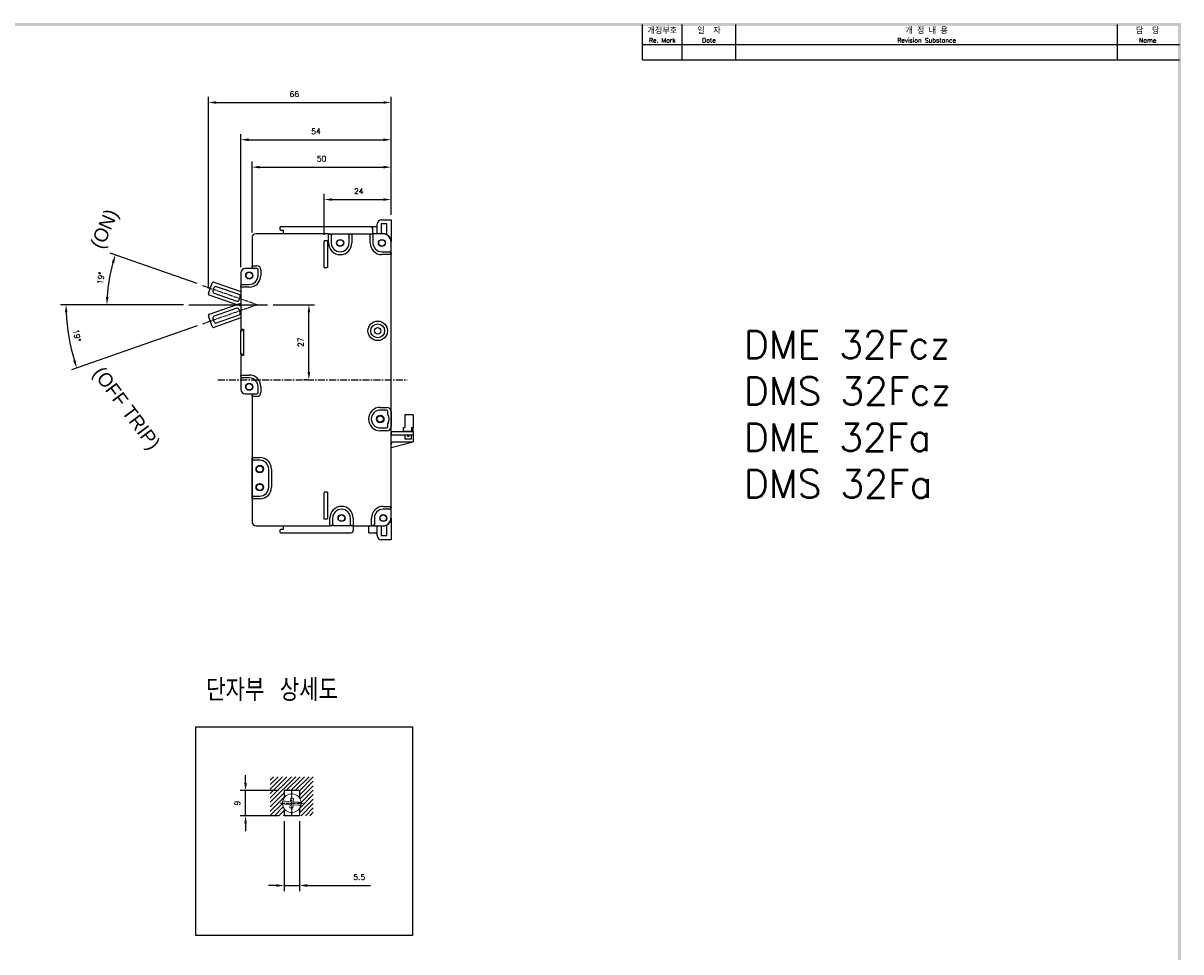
# Model space of a CAD drawing. Extents: x -194 to 928, y -1928 to 513.
# Tile 3 of 3: x 508 to 925, y 176 to 510. Entities that reach past the tile are written whole.
import ezdxf

# ---------------------------------------------------------------- set-up
doc = ezdxf.new("R2010")
doc.units = 0
doc.header["$MEASUREMENT"] = 0
doc.linetypes.add('CENTER', pattern=[2, 1.25, -0.25, 0.25, -0.25])
doc.linetypes.add('HID', pattern=[3.5, 1.25, -1, 1.25])
doc.layers.get('0').update_dxf_attribs({"linetype": 'CONTINUOUS'})
for name, color, linetype in [('5', 3, 'CONTINUOUS'), ('cen', 1, 'CENTER'), ('di', 3, 'CONTINUOUS'), ('DIM', 3, 'CONTINUOUS'), ('dimtaxt', 3, 'CONTINUOUS'), ('dwg', 7, 'CONTINUOUS'), ('Hid', 5, 'HID'), ('text', 3, 'CONTINUOUS')]:
    doc.layers.add(name, color=color, linetype=linetype)
doc.layers.add('AM_5', color=3, linetype='CONTINUOUS', lineweight=15)
doc.styles.add('K', font='romank.shx', dxfattribs={"bigfont": 'ciwhhs.shx'})
doc.styles.add('KIM', font='ROMANS.shx', dxfattribs={"height": 5, "bigfont": 'GSG1.shx'})
doc.styles.get("Standard").update_dxf_attribs({"font": 'romans.shx', "height": 2, "bigfont": 'hgs.shx'})
doc.dimstyles.get("Standard").update_dxf_attribs({"dimscale": 0, "dimtxt": 2, "dimasz": 2, "dimexe": 0.5, "dimexo": 0.5, "dimgap": 1, "dimtad": 1, "dimdsep": 46, "dimtxsty": 'Standard', "dimcen": 0, "dimclrd": 3, "dimclre": 3, "dimclrt": 3, "dimadec": 0, "dimazin": 2, "dimtp": 0.1, "dimtm": 0.1, "dimtfac": 1, "dimtmove": 0, "dimatfit": 3, "dimfxl": 0, "dimtolj": 1, "dimarcsym": 0})
doc.dimstyles.new('STANDARD$0', dxfattribs={"dimtxt": 5, "dimasz": 5, "dimexe": 1, "dimexo": 2, "dimgap": 2, "dimtad": 1, "dimdec": 4, "dimzin": 12, "dimdsep": 46, "dimtxsty": 'KIM', "dimcen": -1, "dimdle": 0.1, "dimadec": 0, "dimazin": 0, "dimtfac": 1, "dimtdec": 4, "dimtmove": 0, "dimatfit": 3, "dimfxl": 0, "dimtolj": 1, "dimtzin": 0, "dimarcsym": 0})

# ---------------------------------------------------------------- blocks, each defined once
blk = doc.blocks.new('*D464')
at = {"layer": 'DIM'}
for p, q in [((598.22, 408.66), (613.13, 408.66)), ((611.13, 384.46), (611.13, 405.86)), ((610.39, 381.66), (609.13, 381.66))]:
    blk.add_line(p, q, dxfattribs=at)
for points in [[(610.66, 405.86), (611.59, 405.86), (611.13, 408.66)], [(610.66, 384.46), (611.59, 384.46), (611.13, 381.66)]]:
    blk.add_solid(points, dxfattribs=at)
at = {"layer": 'DIM', "insert": (608.13, 395.16), "char_height": 2, "attachment_point": 5, "rotation": 90}
blk.add_mtext('\\A1;27', dxfattribs=at)
blk = doc.blocks.new('*D465')
at = {"layer": 'DIM'}
for p, q in [((570.93, 416.22), (539.63, 427.12)), ((565.98, 408.66), (536.51, 408.66))]:
    blk.add_line(p, q, dxfattribs=at)
blk.add_arc((592.66, 408.66), 54.15, 163.7751, 177.037, dxfattribs=at)
for points in [[(540.22, 423.94), (541.11, 423.65), (541.51, 426.46)], [(539.04, 411.45), (538.11, 411.47), (538.51, 408.66)]]:
    blk.add_solid(points, dxfattribs=at)
at = {"layer": 'DIM', "insert": (536.31, 418.19), "char_height": 2, "attachment_point": 5, "rotation": 80.4061}
blk.add_mtext('\\A1;19%%D', dxfattribs=at)
blk = doc.blocks.new('*D472')
at = {"layer": 'DIM'}
for p, q in [((616.66, 433.73), (616.66, 448.45)), ((619.46, 446.45), (637.86, 446.45)), ((640.66, 441.16), (640.66, 448.45))]:
    blk.add_line(p, q, dxfattribs=at)
for points in [[(619.46, 446.91), (619.46, 445.98), (616.66, 446.45)], [(637.86, 446.91), (637.86, 445.98), (640.66, 446.45)]]:
    blk.add_solid(points, dxfattribs=at)
at = {"layer": 'DIM', "insert": (629.04, 449.45), "char_height": 2, "attachment_point": 5}
blk.add_mtext('\\A1;24', dxfattribs=at)
blk = doc.blocks.new('*D473')
at = {"layer": 'DIM'}
for p, q in [((590.66, 434.66), (590.66, 460.09)), ((593.46, 458.09), (637.86, 458.09)), ((640.66, 441.16), (640.66, 460.09))]:
    blk.add_line(p, q, dxfattribs=at)
for points in [[(593.46, 458.56), (593.46, 457.62), (590.66, 458.09)], [(637.86, 458.56), (637.86, 457.62), (640.66, 458.09)]]:
    blk.add_solid(points, dxfattribs=at)
at = {"layer": 'DIM', "insert": (615.66, 461.09), "char_height": 2, "attachment_point": 5}
blk.add_mtext('\\A1;50', dxfattribs=at)
blk = doc.blocks.new('*D474')
at = {"layer": 'DIM'}
for p, q in [((586.66, 422.16), (586.66, 469.94)), ((589.46, 467.94), (637.86, 467.94)), ((640.66, 441.16), (640.66, 469.94))]:
    blk.add_line(p, q, dxfattribs=at)
for points in [[(589.46, 468.4), (589.46, 467.47), (586.66, 467.94)], [(637.86, 468.4), (637.86, 467.47), (640.66, 467.94)]]:
    blk.add_solid(points, dxfattribs=at)
at = {"layer": 'DIM', "insert": (613.66, 470.94), "char_height": 2, "attachment_point": 5}
blk.add_mtext('\\A1;54', dxfattribs=at)
blk = doc.blocks.new('*D475')
at = {"layer": 'DIM'}
for p, q in [((565.98, 408.66), (521.78, 408.66)), ((570.95, 401.06), (525.77, 385.22))]:
    blk.add_line(p, q, dxfattribs=at)
blk.add_arc((592.66, 408.66), 68.87, 182.3295, 196.9871, dxfattribs=at)
for points in [[(523.37, 405.85), (524.31, 405.87), (523.78, 408.66)], [(527.23, 388.69), (526.34, 388.4), (527.66, 385.88)]]:
    blk.add_solid(points, dxfattribs=at)
at = {"layer": 'DIM', "insert": (527.72, 397.61), "char_height": 2, "attachment_point": 5, "rotation": 279.6583}
blk.add_mtext('\\A1;19%%D', dxfattribs=at)
blk = doc.blocks.new('*D458')
at = {"layer": 'DIM'}
for p, q in [((602.2, 223), (602.2, 197.92)), ((607.7, 223), (607.7, 197.92)), ((599.4, 199.92), (596.6, 199.92)), ((602.2, 199.92), (607.7, 199.92)), ((610.5, 199.92), (633.3, 199.92))]:
    blk.add_line(p, q, dxfattribs=at)
for points in [[(599.4, 200.38), (599.4, 199.45), (602.2, 199.92)], [(610.5, 200.38), (610.5, 199.45), (607.7, 199.92)]]:
    blk.add_solid(points, dxfattribs=at)
at = {"layer": 'DIM', "insert": (629.2, 202.92), "char_height": 2, "attachment_point": 5}
blk.add_mtext('\\A1;5.5', dxfattribs=at)
blk = doc.blocks.new('*D459')
at = {"layer": 'DIM'}
for p, q in [((588.34, 236.8), (588.34, 239.6)), ((600.2, 234), (586.34, 234)), ((588.34, 225), (588.34, 234)), ((600.2, 225), (586.34, 225)), ((588.34, 222.2), (588.34, 219.4))]:
    blk.add_line(p, q, dxfattribs=at)
for points in [[(587.88, 236.8), (588.81, 236.8), (588.34, 234)], [(587.88, 222.2), (588.81, 222.2), (588.34, 225)]]:
    blk.add_solid(points, dxfattribs=at)
at = {"layer": 'DIM', "insert": (585.34, 229.5), "char_height": 2, "attachment_point": 5, "rotation": 90}
blk.add_mtext('\\A1;9', dxfattribs=at)
blk = doc.blocks.new('fdfsadfas')
at = {"color": 7, "linetype": 'Continuous', "lineweight": 15}
for p, q in [((235.99, 338.13), (235.88, 336.88)), ((236.99, 338.04), (235.99, 338.13)), ((236.88, 336.79), (236.99, 338.04)), ((234, 336.04), (235.79, 335.88)), ((235.88, 336.88), (234.09, 337.04)), ((235.79, 335.88), (235.68, 334.64)), ((235.68, 334.64), (236.68, 334.55)), ((236.68, 334.55), (236.79, 335.8)), ((236.79, 335.8), (238.58, 335.64)), ((238.67, 336.64), (236.88, 336.79))]:
    blk.add_line(p, q, dxfattribs=at)
for start, end in [(3.5525, 166.3852), (166.3852, 183.5525), (183.5525, 346.3852), (346.3852, 3.5525)]:
    blk.add_arc((236.33, 336.34), 3.35, start, end, dxfattribs=at)
for points, knots in [([(232.99, 336.13), (233, 336.13), (233.02, 336.13), (233.19, 336.11), (233.45, 336.09), (233.73, 336.07), (233.92, 336.05), (234, 336.04)], [0, 0, 0, 0, 0.210927, 0.421827, 0.633563, 0.84758, 1, 1, 1, 1]), ([(234.09, 337.04), (233.97, 337.05), (233.74, 337.07), (233.44, 337.1), (233.21, 337.12), (233.09, 337.13), (233.08, 337.13), (233.08, 337.13)], [0, 0, 0, 0, 0.219553, 0.439238, 0.655713, 0.868958, 1, 1, 1, 1]), ([(238.58, 335.64), (238.69, 335.63), (238.92, 335.61), (239.23, 335.58), (239.46, 335.56), (239.57, 335.55), (239.59, 335.55), (239.59, 335.55)], [0, 0, 0, 0, 0.219553, 0.439238, 0.655713, 0.868958, 1, 1, 1, 1]), ([(239.68, 336.55), (239.67, 336.55), (239.64, 336.55), (239.47, 336.56), (239.22, 336.59), (238.94, 336.61), (238.74, 336.63), (238.67, 336.64)], [0, 0, 0, 0, 0.2109274, 0.4218266, 0.6335624, 0.8475799, 1, 1, 1, 1])]:
    blk.add_open_spline(points, degree=3, knots=knots, dxfattribs=at)
blk = doc.blocks.new('*D462')
at = {"layer": 'DIM'}
for p, q in [((574.97, 414.53), (574.97, 483.33)), ((640.66, 440.91), (640.66, 483.33)), ((577.77, 481.33), (637.86, 481.33))]:
    blk.add_line(p, q, dxfattribs=at)
for points in [[(577.77, 481.79), (577.77, 480.86), (574.97, 481.33)], [(637.86, 481.79), (637.86, 480.86), (640.66, 481.33)]]:
    blk.add_solid(points, dxfattribs=at)
at = {"layer": 'DIM', "insert": (605.88, 484.33), "char_height": 2, "attachment_point": 5}
blk.add_mtext('\\A1;66', dxfattribs=at)

msp = doc.modelspace()

# ---------------------------------------------------------------- linework, layer by layer
for p, q in [((635.656, 434.663), (635.656, 437.663)), ((637.156, 439.163), (640.656, 439.163)), ((639.156, 437.663), (637.156, 437.663)), ((637.156, 437.663), (637.156, 434.663)), ((639.156, 433.843), (639.156, 437.663)), ((640.656, 439.163), (640.656, 438.663)), ((640.656, 438.663), (640.656, 431.363)), ((618.156, 434.163), (592.156, 434.163)), ((600.856, 436.663), (600.656, 436.463)), ((600.656, 436.463), (600.656, 435.663)), ((600.656, 435.663), (600.856, 435.463)), ((633.156, 436.663), (600.856, 436.663)), ((600.856, 435.463), (601.856, 435.463)), ((601.856, 435.463), (601.856, 434.163)), ((618.156, 430.863), (618.156, 434.163)), ((618.156, 434.163), (618.656, 434.163)), ((619.156, 433.663), (619.156, 430.863)), ((619.656, 434.163), (625.056, 434.163)), ((625.556, 430.863), (625.556, 433.663)), ((626.056, 434.163), (626.556, 434.163)), ((626.556, 434.163), (626.556, 430.863)), ((626.556, 434.163), (633.156, 434.163)), ((633.156, 434.163), (634.156, 434.163)), ((633.156, 430.863), (633.156, 434.163)), ((634.156, 434.163), (634.156, 435.663)), ((634.156, 434.163), (634.156, 430.863)), ((637.656, 434.163), (634.156, 434.163)), ((637.156, 434.663), (637.156, 434.163)), ((590.656, 432.663), (590.656, 422.663)), ((640.656, 427.163), (640.656, 431.163)), ((637.356, 427.663), (640.156, 427.663)), ((640.656, 426.663), (637.356, 426.663)), ((640.656, 427.163), (640.656, 426.663)), ((640.656, 336.163), (640.656, 426.663)), ((590.656, 421.663), (588.156, 421.663)), ((590.856, 422.463), (590.656, 422.663)), ((590.656, 422.663), (592.356, 422.663)), ((590.656, 422.163), (590.656, 422.663)), ((590.656, 422.163), (590.656, 421.663)), ((592.356, 421.663), (591.156, 421.663)), ((592.856, 419.163), (592.856, 421.163)), ((593.856, 421.163), (593.856, 419.163)), ((574.998, 412.691), (576.313, 416.468)), ((576.949, 416.776), (586.656, 413.398)), ((586.656, 420.163), (586.656, 415.463)), ((576.97, 414.704), (576.608, 413.666)), ((577.039, 412.774), (585.161, 409.948)), ((585.983, 412.309), (577.861, 415.136)), ((586.656, 414.963), (586.656, 415.463)), ((589.656, 414.963), (586.656, 414.963)), ((586.656, 414.963), (586.656, 399.363)), ((587.156, 415.963), (589.656, 415.963)), ((586.656, 408.104), (575.306, 412.054)), ((575.314, 405.234), (586.656, 409.209)), ((586.053, 410.379), (586.414, 411.418)), ((576.33, 400.822), (575.007, 404.597)), ((586.656, 403.911), (576.968, 400.515)), ((585.164, 407.362), (577.048, 404.517)), ((577.875, 402.158), (585.991, 405.003)), ((586.42, 405.895), (586.056, 406.933)), ((576.619, 403.625), (576.983, 402.587)), ((587.056, 399.863), (587.656, 399.863)), ((587.056, 399.363), (587.056, 399.863)), ((587.156, 399.213), (587.156, 399.713)), ((587.156, 399.713), (587.656, 399.713)), ((587.656, 399.863), (587.656, 399.713)), ((587.656, 399.713), (587.656, 390.513)), ((586.656, 399.363), (587.056, 399.363)), ((586.656, 399.363), (586.656, 399.213)), ((586.656, 391.013), (586.656, 399.213)), ((586.656, 399.213), (587.156, 399.213)), ((587.156, 391.013), (586.656, 391.013)), ((586.656, 391.013), (586.656, 390.863)), ((587.056, 390.863), (586.656, 390.863)), ((586.656, 390.863), (586.656, 383.363)), ((587.056, 390.363), (587.056, 390.863)), ((587.656, 390.363), (587.056, 390.363)), ((587.156, 390.513), (587.156, 391.013)), ((587.656, 390.513), (587.156, 390.513)), ((587.656, 390.513), (587.656, 390.363)), ((586.656, 383.363), (589.656, 383.363)), ((586.656, 382.863), (586.656, 383.363)), ((586.656, 382.863), (586.656, 378.163)), ((589.656, 382.363), (587.156, 382.363)), ((592.856, 377.163), (592.856, 379.163)), ((593.856, 379.163), (593.856, 377.163)), ((588.156, 376.663), (590.656, 376.663)), ((590.656, 376.663), (590.656, 376.163)), ((590.656, 375.663), (590.656, 376.163)), ((592.356, 375.663), (590.656, 375.663)), ((590.656, 375.663), (590.656, 330.663)), ((591.156, 376.663), (592.356, 376.663)), ((636.756, 371.763), (639.156, 371.763)), ((639.056, 370.763), (636.756, 370.763)), ((639.556, 369.163), (639.556, 370.263)), ((640.656, 370.263), (640.656, 364.863)), ((645.656, 369.063), (645.656, 364.563)), ((648.656, 369.063), (645.656, 369.063)), ((648.656, 369.063), (648.656, 364.563)), ((636.756, 364.363), (639.056, 364.363)), ((639.156, 363.363), (636.756, 363.363)), ((639.556, 364.863), (639.556, 365.963)), ((640.656, 336.163), (640.656, 364.863)), ((640.656, 363.063), (640.756, 363.063)), ((640.756, 361.863), (640.756, 363.063)), ((640.756, 363.063), (648.656, 363.063)), ((645.056, 364.563), (645.056, 363.063)), ((645.056, 364.563), (645.656, 364.563)), ((648.056, 363.063), (645.056, 363.063)), ((648.056, 364.563), (648.656, 364.563)), ((648.056, 364.563), (648.056, 363.063)), ((648.656, 363.063), (648.656, 364.563)), ((648.656, 363.063), (648.656, 361.863)), ((640.656, 361.863), (645.556, 361.863)), ((640.656, 357.363), (648.656, 359.363)), ((641.656, 359.363), (648.656, 359.363)), ((645.556, 361.863), (645.556, 360.363)), ((645.556, 361.863), (648.056, 361.863)), ((648.056, 360.363), (645.556, 360.363)), ((646.556, 361.863), (646.556, 361.363)), ((646.556, 361.363), (647.056, 361.363)), ((647.056, 361.863), (647.056, 361.363)), ((648.056, 360.363), (648.056, 361.863)), ((648.056, 361.863), (648.656, 361.863)), ((648.656, 361.863), (648.656, 359.363)), ((590.656, 353.763), (593.456, 353.763)), ((590.656, 353.263), (590.656, 353.763)), ((590.656, 339.363), (590.656, 353.263)), ((593.456, 352.763), (591.156, 352.763)), ((596.656, 343.063), (596.656, 349.563)), ((597.656, 349.563), (597.656, 343.063)), ((590.656, 338.863), (590.656, 339.363)), ((593.456, 338.863), (590.656, 338.863)), ((591.156, 339.863), (593.456, 339.863)), ((637.856, 336.163), (640.656, 336.163)), ((640.156, 335.163), (637.856, 335.163)), ((640.656, 336.163), (640.656, 335.663)), ((640.656, 332.163), (640.656, 335.663)), ((592.156, 329.163), (618.656, 329.163)), ((601.856, 329.163), (601.856, 327.863)), ((618.656, 329.163), (618.656, 331.963)), ((619.156, 329.163), (618.656, 329.163)), ((619.656, 331.963), (619.656, 329.663)), ((625.556, 329.163), (620.156, 329.163)), ((626.056, 329.663), (626.056, 331.963)), ((627.056, 329.163), (626.556, 329.163)), ((627.056, 331.963), (627.056, 329.163)), ((627.056, 329.163), (633.656, 329.163)), ((627.156, 327.663), (627.156, 329.163)), ((632.656, 326.663), (632.656, 329.163)), ((633.656, 329.163), (633.656, 331.963)), ((634.156, 329.163), (633.656, 329.163)), ((634.156, 329.163), (637.656, 329.163)), ((634.656, 331.963), (634.656, 329.663)), ((637.156, 329.163), (637.156, 328.663)), ((639.156, 325.663), (639.156, 329.484)), ((640.656, 331.963), (640.656, 324.663)), ((600.856, 327.863), (600.656, 327.663)), ((600.656, 327.663), (600.656, 326.863)), ((600.656, 326.863), (600.856, 326.663)), ((601.856, 327.863), (600.856, 327.863)), ((600.856, 326.663), (626.156, 326.663)), ((635.656, 325.663), (635.656, 328.663)), ((637.156, 328.663), (637.156, 325.663)), ((637.156, 325.663), (639.156, 325.663)), ((640.656, 324.163), (637.156, 324.163)), ((640.656, 324.663), (640.656, 324.163)), ((607.7, 234.003), (602.2, 234.003)), ((602.2, 234.003), (602.2, 231.416)), ((607.7, 234.003), (607.7, 231.416)), ((602.2, 227.59), (602.2, 225.003)), ((607.7, 225.003), (602.2, 225.003)), ((607.7, 227.59), (607.7, 225.003))]:
    msp.add_line(p, q)
at = {"flags": 128}
for points in [[(618.156, 434.163), (618.159, 434.16), (618.168, 434.151), (618.182, 434.137), (618.202, 434.117), (618.227, 434.092), (618.256, 434.063), (618.287, 434.032), (618.321, 433.998), (618.356, 433.963)], [(626.356, 433.963), (626.39, 433.998), (626.424, 434.032), (626.456, 434.063), (626.484, 434.092), (626.509, 434.117), (626.529, 434.137), (626.543, 434.151), (626.553, 434.16), (626.556, 434.163)], [(633.156, 434.163), (633.159, 434.16), (633.168, 434.151), (633.182, 434.137), (633.202, 434.117), (633.227, 434.092), (633.256, 434.063), (633.287, 434.032), (633.321, 433.998), (633.356, 433.963)], [(634.156, 434.163), (634.153, 434.16), (634.143, 434.151), (634.129, 434.137), (634.109, 434.117), (634.084, 434.092), (634.056, 434.063), (634.024, 434.032), (633.99, 433.998), (633.956, 433.963)], [(640.456, 426.863), (640.495, 426.824), (640.532, 426.787), (640.567, 426.752), (640.597, 426.722), (640.622, 426.697), (640.64, 426.679), (640.652, 426.667), (640.656, 426.663)], [(586.856, 415.163), (586.817, 415.124), (586.779, 415.087), (586.744, 415.052), (586.714, 415.022), (586.689, 414.997), (586.671, 414.979), (586.659, 414.967), (586.656, 414.963)], [(586.856, 383.163), (586.821, 383.198), (586.787, 383.232), (586.756, 383.263), (586.727, 383.292), (586.702, 383.317), (586.682, 383.337), (586.668, 383.351), (586.659, 383.36), (586.656, 383.363)], [(590.856, 375.863), (590.821, 375.829), (590.787, 375.795), (590.756, 375.763), (590.727, 375.735), (590.702, 375.71), (590.682, 375.69), (590.668, 375.675), (590.659, 375.666), (590.656, 375.663)], [(590.856, 353.563), (590.817, 353.602), (590.779, 353.64), (590.744, 353.675), (590.714, 353.705), (590.689, 353.73), (590.671, 353.748), (590.659, 353.76), (590.656, 353.763)], [(590.856, 339.063), (590.817, 339.024), (590.779, 338.987), (590.744, 338.952), (590.714, 338.922), (590.689, 338.897), (590.671, 338.879), (590.659, 338.867), (590.656, 338.863)], [(640.656, 336.163), (640.653, 336.16), (640.643, 336.151), (640.629, 336.137), (640.609, 336.117), (640.584, 336.092), (640.556, 336.063), (640.524, 336.032), (640.49, 335.998), (640.456, 335.963)], [(618.856, 329.363), (618.817, 329.324), (618.779, 329.287), (618.744, 329.252), (618.714, 329.222), (618.689, 329.197), (618.671, 329.179), (618.659, 329.167), (618.656, 329.163)], [(627.056, 329.163), (627.052, 329.167), (627.04, 329.179), (627.022, 329.197), (626.997, 329.222), (626.967, 329.252), (626.932, 329.287), (626.895, 329.324), (626.856, 329.363)], [(633.856, 329.363), (633.817, 329.324), (633.779, 329.287), (633.744, 329.252), (633.714, 329.222), (633.689, 329.197), (633.671, 329.179), (633.659, 329.167), (633.656, 329.163)]]:
    msp.add_lwpolyline(points, dxfattribs=at)
for centre, radius in [((622.356, 430.863), 1.265), ((622.356, 430.863), 1.15), ((637.356, 430.863), 1.265), ((637.356, 430.863), 1.15), ((589.656, 419.163), 1.265), ((589.656, 419.163), 1.15), ((635.856, 399.263), 3.5), ((635.856, 399.263), 2.5), ((635.856, 399.263), 1.15), ((589.656, 379.163), 1.265), ((589.656, 379.163), 1.15), ((636.756, 367.563), 1.35), ((636.756, 367.563), 1.15), ((593.456, 349.563), 1.35), ((593.456, 349.563), 1.15), ((593.456, 343.063), 1.35), ((593.456, 343.063), 1.15), ((622.856, 331.963), 1.265), ((622.856, 331.963), 1.15), ((637.856, 331.963), 1.265), ((637.856, 331.963), 1.15)]:
    msp.add_circle(centre, radius)
for centre, radius, start, end in [((637.156, 437.663), 1.5, 90, 180), ((592.156, 432.663), 1.5, 90, 180), ((618.656, 433.663), 0.5, 0, 90), ((619.656, 433.663), 0.5, 90, 180), ((625.056, 433.663), 0.5, 0, 90), ((626.056, 433.663), 0.5, 90, 180), ((633.156, 435.663), 1, 0, 90), ((635.156, 434.663), 0.5, 270, 0), ((637.656, 431.163), 3, 0, 90), ((637.856, 431.363), 2.8, 0, 90), ((622.356, 430.863), 4.2, 180, 0), ((622.356, 430.863), 3.2, 180, 0), ((637.356, 430.863), 4.2, 180, 270), ((637.356, 430.863), 3.2, 180, 270), ((640.156, 427.163), 0.5, 0, 90), ((588.156, 420.163), 1.5, 90, 180), ((591.156, 422.163), 0.5, 180, 270), ((592.356, 421.163), 1.5, 0, 90), ((592.356, 421.163), 0.5, 0, 90), ((576.785, 416.304), 0.5, 70.81211, 160.81211), ((589.656, 419.163), 4.2, 270, 0), ((589.656, 419.163), 3.2, 270, 0), ((575.47, 412.526), 0.5, 160.81211, 250.81211), ((577.269, 413.436), 0.7, 160.81211, 250.81211), ((577.631, 414.474), 0.7, 70.81211, 160.81211), ((585.753, 411.648), 0.7, 340.81211, 70.81211), ((587.156, 415.463), 0.5, 90, 180), ((585.391, 410.609), 0.7, 250.81211, 340.81211), ((575.479, 404.762), 0.5, 109.31661, 199.31661), ((577.28, 403.857), 0.7, 109.31661, 199.31661), ((585.396, 406.702), 0.7, 19.31661, 109.31661), ((585.76, 405.663), 0.7, 289.31661, 19.31661), ((576.802, 400.987), 0.5, 199.31661, 289.31661), ((577.644, 402.819), 0.7, 199.31661, 289.31661), ((589.656, 379.163), 4.2, 0, 90), ((587.156, 382.863), 0.5, 180, 270), ((589.656, 379.163), 3.2, 0, 90), ((588.156, 378.163), 1.5, 180, 270), ((591.156, 376.163), 0.5, 90, 180), ((592.356, 377.163), 0.5, 270, 0), ((592.356, 377.163), 1.5, 270, 0), ((636.756, 367.563), 4.2, 90, 270), ((636.756, 367.563), 3.2, 90, 270), ((639.056, 370.263), 0.5, 0, 90), ((639.156, 370.263), 1.5, 0, 90), ((639.756, 369.163), 0.2, 180, 208.07249), ((636.756, 367.563), 3.2, 331.92751, 28.07249), ((639.056, 364.863), 0.5, 270, 0), ((639.156, 364.863), 1.5, 270, 0), ((639.756, 365.963), 0.2, 151.92751, 180), ((641.656, 358.363), 1, 90, 180), ((591.156, 353.263), 0.5, 180, 270), ((593.456, 349.563), 4.2, 0, 90), ((593.456, 349.563), 3.2, 0, 90), ((593.456, 343.063), 4.2, 270, 0), ((593.456, 343.063), 3.2, 270, 0), ((591.156, 339.363), 0.5, 90, 180), ((622.856, 331.963), 4.2, 0, 180), ((622.856, 331.963), 3.2, 0, 180), ((637.856, 331.963), 4.2, 90, 180), ((637.856, 331.963), 3.2, 90, 180), ((640.156, 335.663), 0.5, 270, 0), ((592.156, 330.663), 1.5, 180, 270), ((619.156, 329.663), 0.5, 270, 0), ((620.156, 329.663), 0.5, 180, 270), ((625.556, 329.663), 0.5, 270, 0), ((626.556, 329.663), 0.5, 180, 270), ((634.156, 329.663), 0.5, 270, 0), ((635.156, 328.663), 0.5, 0, 90), ((637.656, 332.163), 3, 270, 0), ((637.856, 331.963), 2.8, 270, 0), ((626.156, 327.663), 1, 270, 0), ((637.156, 325.663), 1.5, 180, 270)]:
    msp.add_arc(centre, radius, start, end)
for points in [[(635.656, 436.663), (633.156, 436.663)], [(632.656, 326.663), (635.656, 326.663)]]:
    msp.add_open_spline(points, degree=1)
at = {"layer": '5'}
msp.add_line((567.978, 408.663), (596.218, 408.663), dxfattribs=at)
at = {"layer": 'AM_5'}
for p, q in [((597.2, 237.769), (598.434, 239.003)), ((597.2, 236.178), (600.025, 239.003)), ((597.2, 234.587), (601.616, 239.003)), ((597.2, 232.996), (603.207, 239.003)), ((597.2, 231.405), (604.798, 239.003)), ((597.2, 229.814), (606.389, 239.003)), ((602.98, 234.003), (607.98, 239.003)), ((604.571, 234.003), (609.571, 239.003)), ((606.162, 234.003), (611.162, 239.003)), ((607.7, 233.95), (612.7, 238.95)), ((607.7, 232.359), (612.7, 237.359)), ((597.2, 228.223), (602.2, 233.223)), ((607.942, 231.01), (612.7, 235.768)), ((608.29, 229.767), (612.7, 234.177)), ((597.2, 226.632), (602.2, 231.632)), ((597.2, 225.041), (601.601, 229.442)), ((607.7, 227.586), (612.7, 232.586)), ((607.7, 225.995), (612.7, 230.995)), ((608.299, 225.003), (612.7, 229.404)), ((598.753, 225.003), (601.89, 228.14)), ((600.344, 225.003), (602.2, 226.859)), ((601.935, 225.003), (602.2, 225.268)), ((609.89, 225.003), (612.7, 227.813)), ((611.481, 225.003), (612.7, 226.222))]:
    msp.add_line(p, q, dxfattribs=at)
at = {"layer": 'cen'}
for p, q in [((572.822, 415.565), (592.656, 408.663)), ((592.656, 408.663), (572.838, 401.717)), ((604.95, 224.86), (604.95, 234.145)), ((600.887, 229.503), (609.013, 229.503))]:
    msp.add_line(p, q, dxfattribs=at)
at = {"layer": 'cen', "ltscale": 2}
msp.add_line((578.361, 381.663), (646.415, 381.663), dxfattribs=at)
at = {"layer": 'di'}
msp.add_lwpolyline([(570.419, 256.921), (648.408, 256.921), (648.408, 181.94), (570.419, 181.94)], close=True, dxfattribs=at)
at = {"layer": 'dimtaxt'}
for p, q in [((745.312, 496.632), (745.312, 509.332)), ((764.617, 496.632), (764.617, 509.332)), ((901.831, 496.632), (901.831, 509.332)), ((731.087, 502.22), (924.139, 502.22)), ((731.087, 496.632), (924.139, 496.632))]:
    msp.add_line(p, q, dxfattribs=at)
at = {"layer": 'dwg'}
for points in [[(95.539, 509.84), (96.555, 508.824), (924.647, 509.84), (923.631, 508.824)], [(924.647, 509.84), (923.631, 508.824), (924.647, -73.38), (923.631, -72.364)]]:
    msp.add_trace(points, dxfattribs=at)
at = {"layer": 'Hid', "ltscale": 0.1}
for p, q in [((616.656, 431.763), (617.856, 431.763)), ((616.656, 422.063), (616.656, 431.763)), ((617.856, 431.763), (617.856, 422.063)), ((616.656, 422.063), (617.856, 422.063)), ((616.656, 331.563), (616.656, 341.263)), ((617.856, 341.263), (616.656, 341.263)), ((617.856, 341.263), (617.856, 331.563))]:
    msp.add_line(p, q, dxfattribs=at)
at = {"layer": 'Hid'}
msp.add_line((617.856, 331.563), (616.656, 331.563), dxfattribs=at)
at = {"layer": 'text'}
msp.add_line((731.087, 496.632), (731.087, 509.332), dxfattribs=at)

# ---------------------------------------------------------------- block references
msp.add_blockref('fdfsadfas', (368.617, -106.836))

# ---------------------------------------------------------------- texts
at = {"layer": 'di'}
for s, insert, char_height, width, attachment_point in [('개정부호\\P{\\H0.72727x;Re. Mark}', (738.199, 505.522), 2.23534, 14.2249, 5), ('{\\H1.1x;일  자}\\P{\\H0.8x;Date}', (754.964, 505.522), 2.03213, 19.30522, 5), ('{\\H1.1x;개 정 내 용\\P\\H0.72727x;Revision Substance}', (833.224, 505.522), 2.03213, 137.21403, 5), ('담  당\\P{\\H0.72727x;Name}', (912.731, 505.522), 2.23534, 21.79998, 5), ('{\\Fromans,hgs|c129;단자부 상세도}', (574.169, 274.196), 8, 135.45529, 1)]:
    msp.add_mtext(s, dxfattribs=dict(at, insert=insert, char_height=char_height, width=width, attachment_point=attachment_point))
at = {"layer": 'DIM', "char_height": 5, "attachment_point": 1, "style": 'K'}
for s, insert, width, rotation in [('(ON)', (532.268, 430.307), 26.17076, 66.4768), ('(OFF TRIP)', (537.161, 386.995), 43.52846, 306.80062)]:
    msp.add_mtext(s, dxfattribs=dict(at, insert=insert, width=width, rotation=rotation))
at = {"layer": 'DIM', "insert": (767.51, 399.303), "char_height": 10, "width": 782.77285, "attachment_point": 1}
msp.add_mtext('{\\Fromans,hgs|c129;DM}E{\\Fromans,hgs|c129; 32Fcz\\PDMS 32Fcz\\PDME 32Fa\\PDMS 32Fa}', dxfattribs=at)

# ---------------------------------------------------------------- dimensions: what is measured, and where the dimension line sits
at = {"layer": 'DIM'}
dim = msp.add_linear_dim(base=(640.656, 481.328), p1=(574.97, 412.526), p2=(640.656, 438.913), text='66', dimstyle='STANDARD$0', override={"dimtxt": 3, "dimasz": 2.8, "dimexe": 2, "dimdec": 2, "dimzin": 8, "dimtxsty": 'Standard', "dimcen": 0, "dimclrd": 256, "dimclre": 256, "dimclrt": 256, "dimadec": 2, "dimazin": 2, "dimtfac": 0.6, "dimtdec": 2, "dimtzin": 8, "dimlwd": 65535, "dimlwe": 65535, "dimarcsym": 1}, dxfattribs=at)
dim.commit()
dim.dimension.update_dxf_attribs({"geometry": '*D462', "text_midpoint": (605.878, 481.328), "dimtype": 160})
for base, p1, p2, picture, middle in [((640.656, 467.935), (586.656, 420.163), (640.656, 439.163), '*D474', (613.656, 467.935)), ((640.656, 458.09), (590.656, 432.663), (640.656, 439.163), '*D473', (615.656, 458.09)), ((640.656, 446.446), (616.656, 431.732), (640.656, 439.163), '*D472', (629.043, 446.446)), ((607.7, 199.918), (602.2, 225.003), (607.7, 225.003), '*D458', (629.2, 199.918))]:
    dim = msp.add_linear_dim(base=base, p1=p1, p2=p2, dimstyle='STANDARD$0', override={"dimtxt": 3, "dimasz": 2.8, "dimexe": 2, "dimdec": 2, "dimzin": 8, "dimtxsty": 'Standard', "dimcen": 0, "dimclrd": 256, "dimclre": 256, "dimclrt": 256, "dimadec": 2, "dimazin": 2, "dimtfac": 0.6, "dimtdec": 2, "dimtzin": 8, "dimlwd": 65535, "dimlwe": 65535, "dimarcsym": 1}, dxfattribs=at)
    dim.commit()
    dim.dimension.update_dxf_attribs({"geometry": picture, "text_midpoint": middle, "dimtype": 160})
for base, line1, line2, picture, middle in [((539.85, 420.653), ((572.822, 415.565), (592.656, 408.663)), ((567.978, 408.663), (596.218, 408.663)), '*D465', (539.263, 417.688)), ((524.216, 400.94), ((567.978, 408.663), (596.218, 408.663)), ((592.656, 408.663), (572.838, 401.717)), '*D475', (524.758, 397.108))]:
    dim = msp.add_angular_dim_2l(base=base, line1=line1, line2=line2, text='19%%D', dimstyle='Standard', override={"dimscale": 1, "dimtxt": 3, "dimasz": 2.8, "dimexe": 2, "dimexo": 2, "dimgap": 2, "dimdle": 0.1, "dimclrd": 256, "dimclre": 256, "dimclrt": 256, "dimadec": 2, "dimtfac": 0.6, "dimlwd": 65535, "dimlwe": 65535, "dimarcsym": 1}, dxfattribs=at)
    dim.commit()
    dim.dimension.update_dxf_attribs({"geometry": picture, "text_midpoint": middle, "dimtype": 162})
for base, p1, p2, picture, middle in [((611.128, 408.663), (612.388, 381.663), (596.218, 408.663), '*D464', (611.128, 395.163)), ((588.343, 234.003), (602.2, 225.003), (602.2, 234.003), '*D459', (588.343, 229.503))]:
    dim = msp.add_linear_dim(base=base, p1=p1, p2=p2, angle=90, dimstyle='STANDARD$0', override={"dimtxt": 3, "dimasz": 2.8, "dimexe": 2, "dimdec": 2, "dimzin": 8, "dimtxsty": 'Standard', "dimcen": 0, "dimclrd": 256, "dimclre": 256, "dimclrt": 256, "dimadec": 2, "dimazin": 2, "dimtfac": 0.6, "dimtdec": 2, "dimtzin": 8, "dimlwd": 65535, "dimlwe": 65535, "dimarcsym": 1}, dxfattribs=at)
    dim.commit()
    dim.dimension.update_dxf_attribs({"geometry": picture, "text_midpoint": middle, "dimtype": 160})

doc.saveas('drawing.dxf')
